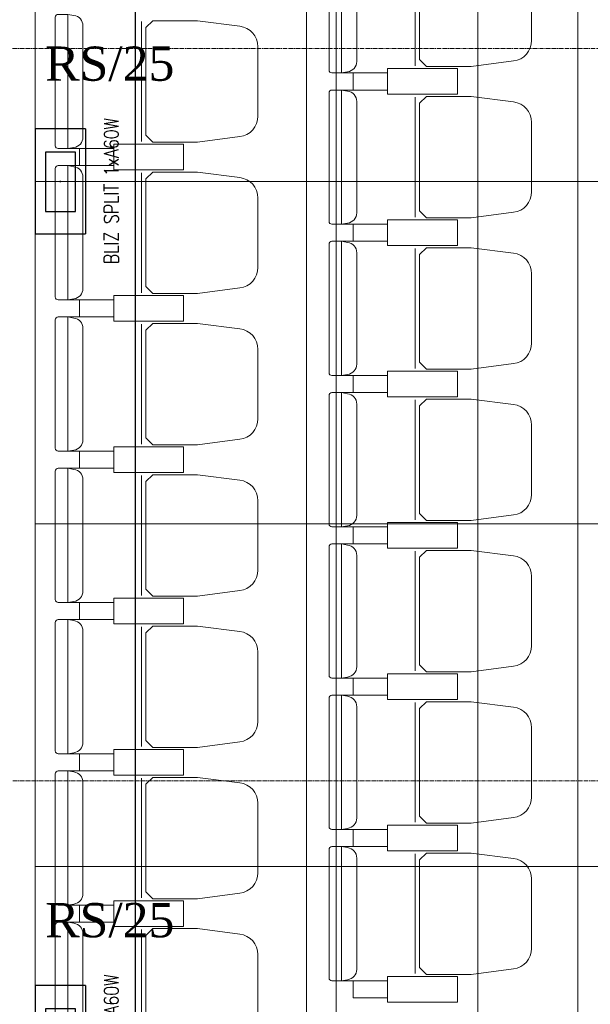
# Model space of a CAD drawing. Header units: centimetres. Extents: x 88729 to 133553, y -16225 to 14174.
# Tile 86 of 231: x 91266 to 91467, y -8408 to -8063. Entities that reach past the tile are written whole.
import ezdxf
from ezdxf.enums import TextEntityAlignment as Align

# ---------------------------------------------------------------- set-up
doc = ezdxf.new("R2010")
doc.units = ezdxf.units.CM
doc.linetypes.add('CENTER2', pattern=[1.125, 0.75, -0.125, 0.125, -0.125])
for name, color, linetype in [('A-OS', 252, 'CENTER2'), ('A-SCIANY', 252, 'Continuous'), ('A-SUFITY', 252, 'Continuous'), ('A-WID', 252, 'Continuous'), ('E_opisy siły', 5, 'Continuous'), ('E_PODKLAD', 7, 'Continuous'), ('E_siła', 5, 'Continuous'), ('R-MET-IWE', 252, 'Continuous')]:
    doc.layers.add(name, color=color, linetype=linetype)
doc.layers.add('E_Istn_pozostaje', color=132, linetype='Continuous', lineweight=25)
doc.styles.add('MM_050', font='romans.shx', dxfattribs={"width": 0.8, "height": 16})
doc.styles.add('old', font='BOOKOS.TTF')
doc.styles.get("Standard").update_dxf_attribs({"font": 'txt.shx'})

# ---------------------------------------------------------------- blocks, each defined once
blk = doc.blocks.new('RLX__5842.P142.7_42W')
at = {"ltscale": 0.1}
for p, q in [((8.8, 18.35), (-8.8, 18.35)), ((-8.8, -18.35), (-8.8, 18.35)), ((8.8, 18.35), (8.8, -18.35)), ((-0.18, 0), (0, 0)), ((0, -0.18), (0, 0.18)), ((0, 0), (0.18, 0)), ((-8.8, -18.35), (8.8, -18.35))]:
    blk.add_line(p, q, dxfattribs=at)
blk.add_lwpolyline([(-5.24, -10.57), (5.24, -10.57), (5.24, 10.21), (-5.24, 10.21)], close=True, dxfattribs=at)
at = {"ltscale": 0.1, "insert": (15.36, -28.96), "char_height": 5, "width": 64.0609, "attachment_point": 1, "rotation": 90, "style": 'MM_050'}
blk.add_mtext('BLIZ SPLIT 1xA60W', dxfattribs=at)
at = {"ltscale": 0.1, "flags": 9}
blk.add_attdef('RLXLUM', (0, 0), '', height=0.1, dxfattribs=at)
blk = doc.blocks.new('E_opis siły')
at = {"layer": 'E_siła', "linetype": 'Continuous', "ltscale": 0.5, "style": 'old', "flags": 4}
blk.add_attdef('OBWÓD', (0, 0), '', height=12, dxfattribs=at)
blk = doc.blocks.new('A$Ce817dbbb')
at = {"color": 252, "lineweight": 9}
for p, q in [((3.3, -18502.52), (3.3, -18544.52)), ((-92.7, -18529.02), (-92.7, -18571.02)), ((-22.5, -18547.02), (-18.4, -18547.02)), ((-22.5, -18553.02), (-18.4, -18553.02)), ((3.3, -18555.52), (3.3, -18597.52)), ((-118.5, -18573.52), (-114.4, -18573.52)), ((-118.5, -18579.52), (-114.4, -18579.52)), ((-92.7, -18582.02), (-92.7, -18624.02)), ((-22.5, -18600.02), (-18.4, -18600.02)), ((-22.5, -18606.02), (-18.4, -18606.02)), ((3.3, -18608.52), (3.3, -18650.52)), ((-118.5, -18626.52), (-114.4, -18626.52)), ((-118.5, -18632.52), (-114.4, -18632.52)), ((-92.7, -18635.02), (-92.7, -18677.02)), ((-22.5, -18653.02), (-18.4, -18653.02)), ((-22.5, -18659.02), (-18.4, -18659.02)), ((3.3, -18661.52), (3.3, -18703.52)), ((-118.5, -18679.52), (-114.4, -18679.52)), ((-118.5, -18685.52), (-114.4, -18685.52)), ((-92.7, -18688.02), (-92.7, -18730.02)), ((-22.5, -18706.02), (-18.4, -18706.02)), ((-22.5, -18712.02), (-18.4, -18712.02)), ((3.3, -18714.52), (3.3, -18756.52)), ((-118.5, -18732.52), (-114.4, -18732.52)), ((-118.5, -18738.52), (-114.4, -18738.52)), ((-92.7, -18741.02), (-92.7, -18783.02)), ((-22.5, -18759.02), (-18.4, -18759.02)), ((-22.5, -18765.02), (-18.4, -18765.02)), ((3.3, -18767.52), (3.3, -18809.52)), ((-118.5, -18785.52), (-114.4, -18785.52)), ((-118.5, -18791.52), (-114.4, -18791.52)), ((-92.7, -18794.02), (-92.7, -18836.02)), ((-22.5, -18812.02), (-18.4, -18812.02)), ((-22.5, -18818.02), (-18.4, -18818.02)), ((3.3, -18820.52), (3.3, -18862.52)), ((-118.5, -18838.52), (-114.4, -18838.52)), ((-118.5, -18844.52), (-114.4, -18844.52)), ((-92.7, -18847.02), (-92.7, -18889.02)), ((-22.5, -18865.02), (-18.4, -18865.02))]:
    blk.add_line(p, q, dxfattribs=at)
for points in [[(-22.5, -18500.02), (-22.5, -18523.52), (-22.5, -18547.02), (-25.9, -18547.02, -0.414214), (-26.9, -18546.02), (-26.9, -18523.52), (-26.9, -18501.02, -0.414214), (-25.9, -18500.02)], [(44.1, -18523.52), (44.1, -18511.37, 0.386311), (37.79, -18504.18), (22.93, -18502.27), (7.25, -18502.27), (4.8, -18504.66), (4.8, -18523.52), (4.8, -18542.37), (7.25, -18544.77), (22.93, -18544.77), (37.79, -18542.85, 0.386311), (44.1, -18535.66)], [(-118.5, -18526.52), (-118.5, -18550.02), (-118.5, -18573.52), (-121.9, -18573.52, -0.414214), (-122.9, -18572.52), (-122.9, -18550.02), (-122.9, -18527.52, -0.414214), (-121.9, -18526.52)], [(-51.9, -18550.02), (-51.9, -18537.87, 0.386311), (-58.21, -18530.68), (-73.07, -18528.77), (-88.75, -18528.77), (-91.2, -18531.16), (-91.2, -18550.02), (-91.2, -18568.87), (-88.75, -18571.27), (-73.07, -18571.27), (-58.21, -18569.35, 0.386311), (-51.9, -18562.16)], [(-22.5, -18553.02), (-22.5, -18576.52), (-22.5, -18600.02), (-25.9, -18600.02, -0.414214), (-26.9, -18599.02), (-26.9, -18576.52), (-26.9, -18554.02, -0.414214), (-25.9, -18553.02)], [(44.1, -18576.52), (44.1, -18564.37, 0.386311), (37.79, -18557.18), (22.93, -18555.27), (7.25, -18555.27), (4.8, -18557.66), (4.8, -18576.52), (4.8, -18595.37), (7.25, -18597.77), (22.93, -18597.77), (37.79, -18595.85, 0.386311), (44.1, -18588.66)], [(-118.5, -18579.52), (-118.5, -18603.02), (-118.5, -18626.52), (-121.9, -18626.52, -0.414214), (-122.9, -18625.52), (-122.9, -18603.02), (-122.9, -18580.52, -0.414214), (-121.9, -18579.52)], [(-51.9, -18603.02), (-51.9, -18590.87, 0.386311), (-58.21, -18583.68), (-73.07, -18581.77), (-88.75, -18581.77), (-91.2, -18584.16), (-91.2, -18603.02), (-91.2, -18621.87), (-88.75, -18624.27), (-73.07, -18624.27), (-58.21, -18622.35, 0.386311), (-51.9, -18615.16)], [(-22.5, -18606.02), (-22.5, -18629.52), (-22.5, -18653.02), (-25.9, -18653.02, -0.414214), (-26.9, -18652.02), (-26.9, -18629.52), (-26.9, -18607.02, -0.414214), (-25.9, -18606.02)], [(44.1, -18629.52), (44.1, -18617.37, 0.386311), (37.79, -18610.18), (22.93, -18608.27), (7.25, -18608.27), (4.8, -18610.66), (4.8, -18629.52), (4.8, -18648.37), (7.25, -18650.77), (22.93, -18650.77), (37.79, -18648.85, 0.386311), (44.1, -18641.66)], [(-118.5, -18632.52), (-118.5, -18656.02), (-118.5, -18679.52), (-121.9, -18679.52, -0.414214), (-122.9, -18678.52), (-122.9, -18656.02), (-122.9, -18633.52, -0.414214), (-121.9, -18632.52)], [(-51.9, -18656.02), (-51.9, -18643.87, 0.386311), (-58.21, -18636.68), (-73.07, -18634.77), (-88.75, -18634.77), (-91.2, -18637.16), (-91.2, -18656.02), (-91.2, -18674.87), (-88.75, -18677.27), (-73.07, -18677.27), (-58.21, -18675.35, 0.386311), (-51.9, -18668.16)], [(-22.5, -18659.02), (-22.5, -18682.52), (-22.5, -18706.02), (-25.9, -18706.02, -0.414214), (-26.9, -18705.02), (-26.9, -18682.52), (-26.9, -18660.02, -0.414214), (-25.9, -18659.02)], [(44.1, -18682.52), (44.1, -18670.37, 0.386311), (37.79, -18663.18), (22.93, -18661.27), (7.25, -18661.27), (4.8, -18663.66), (4.8, -18682.52), (4.8, -18701.37), (7.25, -18703.77), (22.93, -18703.77), (37.79, -18701.85, 0.386311), (44.1, -18694.66)], [(-118.5, -18685.52), (-118.5, -18709.02), (-118.5, -18732.52), (-121.9, -18732.52, -0.414214), (-122.9, -18731.52), (-122.9, -18709.02), (-122.9, -18686.52, -0.414214), (-121.9, -18685.52)], [(-51.9, -18709.02), (-51.9, -18696.87, 0.386311), (-58.21, -18689.68), (-73.07, -18687.77), (-88.75, -18687.77), (-91.2, -18690.16), (-91.2, -18709.02), (-91.2, -18727.87), (-88.75, -18730.27), (-73.07, -18730.27), (-58.21, -18728.35, 0.386311), (-51.9, -18721.16)], [(-22.5, -18712.02), (-22.5, -18735.52), (-22.5, -18759.02), (-25.9, -18759.02, -0.414214), (-26.9, -18758.02), (-26.9, -18735.52), (-26.9, -18713.02, -0.414214), (-25.9, -18712.02)], [(44.1, -18735.52), (44.1, -18723.37, 0.386311), (37.79, -18716.18), (22.93, -18714.27), (7.25, -18714.27), (4.8, -18716.66), (4.8, -18735.52), (4.8, -18754.37), (7.25, -18756.77), (22.93, -18756.77), (37.79, -18754.85, 0.386311), (44.1, -18747.66)], [(-118.5, -18738.52), (-118.5, -18762.02), (-118.5, -18785.52), (-121.9, -18785.52, -0.414214), (-122.9, -18784.52), (-122.9, -18762.02), (-122.9, -18739.52, -0.414214), (-121.9, -18738.52)], [(-51.9, -18762.02), (-51.9, -18749.87, 0.386311), (-58.21, -18742.68), (-73.07, -18740.77), (-88.75, -18740.77), (-91.2, -18743.16), (-91.2, -18762.02), (-91.2, -18780.87), (-88.75, -18783.27), (-73.07, -18783.27), (-58.21, -18781.35, 0.386311), (-51.9, -18774.16)], [(-22.5, -18765.02), (-22.5, -18788.52), (-22.5, -18812.02), (-25.9, -18812.02, -0.414214), (-26.9, -18811.02), (-26.9, -18788.52), (-26.9, -18766.02, -0.414214), (-25.9, -18765.02)], [(44.1, -18788.52), (44.1, -18776.37, 0.386311), (37.79, -18769.18), (22.93, -18767.27), (7.25, -18767.27), (4.8, -18769.66), (4.8, -18788.52), (4.8, -18807.37), (7.25, -18809.77), (22.93, -18809.77), (37.79, -18807.85, 0.386311), (44.1, -18800.66)], [(-118.5, -18791.52), (-118.5, -18815.02), (-118.5, -18838.52), (-121.9, -18838.52, -0.414214), (-122.9, -18837.52), (-122.9, -18815.02), (-122.9, -18792.52, -0.414214), (-121.9, -18791.52)], [(-51.9, -18815.02), (-51.9, -18802.87, 0.386311), (-58.21, -18795.68), (-73.07, -18793.77), (-88.75, -18793.77), (-91.2, -18796.16), (-91.2, -18815.02), (-91.2, -18833.87), (-88.75, -18836.27), (-73.07, -18836.27), (-58.21, -18834.35, 0.386311), (-51.9, -18827.16)], [(-22.5, -18818.02), (-22.5, -18841.52), (-22.5, -18865.02), (-25.9, -18865.02, -0.414214), (-26.9, -18864.02), (-26.9, -18841.52), (-26.9, -18819.02, -0.414214), (-25.9, -18818.02)], [(44.1, -18841.52), (44.1, -18829.37, 0.386311), (37.79, -18822.18), (22.93, -18820.27), (7.25, -18820.27), (4.8, -18822.66), (4.8, -18841.52), (4.8, -18860.37), (7.25, -18862.77), (22.93, -18862.77), (37.79, -18860.85, 0.386311), (44.1, -18853.66)], [(-118.5, -18844.52), (-118.5, -18868.02), (-118.5, -18891.52), (-121.9, -18891.52, -0.414214), (-122.9, -18890.52), (-122.9, -18868.02), (-122.9, -18845.52, -0.414214), (-121.9, -18844.52)], [(-51.9, -18868.02), (-51.9, -18855.87, 0.386311), (-58.21, -18848.68), (-73.07, -18846.77), (-88.75, -18846.77), (-91.2, -18849.16), (-91.2, -18868.02), (-91.2, -18886.87), (-88.75, -18889.27), (-73.07, -18889.27), (-58.21, -18887.35, 0.386311), (-51.9, -18880.16)]]:
    blk.add_lwpolyline(points, format="xyb", close=True, dxfattribs=at)
for points in [[(-22.5, -18500.02), (-20.4, -18500.39, -0.377955), (-17.2, -18504.02), (-17.2, -18523.52), (-17.2, -18543.02, -0.377955), (-20.4, -18546.65), (-22.5, -18547.02)], [(-118.5, -18526.52), (-116.4, -18526.89, -0.377955), (-113.2, -18530.52), (-113.2, -18550.02), (-113.2, -18569.52, -0.377955), (-116.4, -18573.15), (-118.5, -18573.52)], [(-22.5, -18553.02), (-20.4, -18553.39, -0.377955), (-17.2, -18557.02), (-17.2, -18576.52), (-17.2, -18596.02, -0.377955), (-20.4, -18599.65), (-22.5, -18600.02)], [(-118.5, -18579.52), (-116.4, -18579.89, -0.377955), (-113.2, -18583.52), (-113.2, -18603.02), (-113.2, -18622.52, -0.377955), (-116.4, -18626.15), (-118.5, -18626.52)], [(-22.5, -18606.02), (-20.4, -18606.39, -0.377955), (-17.2, -18610.02), (-17.2, -18629.52), (-17.2, -18649.02, -0.377955), (-20.4, -18652.65), (-22.5, -18653.02)], [(-118.5, -18632.52), (-116.4, -18632.89, -0.377955), (-113.2, -18636.52), (-113.2, -18656.02), (-113.2, -18675.52, -0.377955), (-116.4, -18679.15), (-118.5, -18679.52)], [(-22.5, -18659.02), (-20.4, -18659.39, -0.377955), (-17.2, -18663.02), (-17.2, -18682.52), (-17.2, -18702.02, -0.377955), (-20.4, -18705.65), (-22.5, -18706.02)], [(-118.5, -18685.52), (-116.4, -18685.89, -0.377955), (-113.2, -18689.52), (-113.2, -18709.02), (-113.2, -18728.52, -0.377955), (-116.4, -18732.15), (-118.5, -18732.52)], [(-22.5, -18712.02), (-20.4, -18712.39, -0.377955), (-17.2, -18716.02), (-17.2, -18735.52), (-17.2, -18755.02, -0.377955), (-20.4, -18758.65), (-22.5, -18759.02)], [(-118.5, -18738.52), (-116.4, -18738.89, -0.377955), (-113.2, -18742.52), (-113.2, -18762.02), (-113.2, -18781.52, -0.377955), (-116.4, -18785.15), (-118.5, -18785.52)], [(-22.5, -18765.02), (-20.4, -18765.39, -0.377955), (-17.2, -18769.02), (-17.2, -18788.52), (-17.2, -18808.02, -0.377955), (-20.4, -18811.65), (-22.5, -18812.02)], [(-118.5, -18791.52), (-116.4, -18791.89, -0.377955), (-113.2, -18795.52), (-113.2, -18815.02), (-113.2, -18834.52, -0.377955), (-116.4, -18838.15), (-118.5, -18838.52)], [(-22.5, -18818.02), (-20.4, -18818.39, -0.377955), (-17.2, -18822.02), (-17.2, -18841.52), (-17.2, -18861.02, -0.377955), (-20.4, -18864.65), (-22.5, -18865.02)], [(-118.5, -18844.52), (-116.4, -18844.89, -0.377955), (-113.2, -18848.52), (-113.2, -18868.02), (-113.2, -18887.52, -0.377955), (-116.4, -18891.15), (-118.5, -18891.52)]]:
    blk.add_lwpolyline(points, format="xyb", dxfattribs=at)
for points in [[(-6.4, -18550.02), (-6.4, -18553.02), (-18.4, -18553.02), (-18.4, -18547.02), (-6.4, -18547.02), (-6.4, -18550.02)], [(-6.4, -18550.02), (-6.4, -18547.02), (-18.4, -18547.02), (-18.4, -18553.02), (-6.4, -18553.02), (-6.4, -18550.02)], [(-102.4, -18576.52), (-102.4, -18573.52), (-114.4, -18573.52), (-114.4, -18579.52), (-102.4, -18579.52), (-102.4, -18576.52)], [(-102.4, -18576.52), (-102.4, -18579.52), (-114.4, -18579.52), (-114.4, -18573.52), (-102.4, -18573.52), (-102.4, -18576.52)], [(-6.4, -18603.02), (-6.4, -18600.02), (-18.4, -18600.02), (-18.4, -18606.02), (-6.4, -18606.02), (-6.4, -18603.02)], [(-6.4, -18603.02), (-6.4, -18606.02), (-18.4, -18606.02), (-18.4, -18600.02), (-6.4, -18600.02), (-6.4, -18603.02)], [(-102.4, -18629.52), (-102.4, -18626.52), (-114.4, -18626.52), (-114.4, -18632.52), (-102.4, -18632.52), (-102.4, -18629.52)], [(-102.4, -18629.52), (-102.4, -18632.52), (-114.4, -18632.52), (-114.4, -18626.52), (-102.4, -18626.52), (-102.4, -18629.52)], [(-6.4, -18656.02), (-6.4, -18653.02), (-18.4, -18653.02), (-18.4, -18659.02), (-6.4, -18659.02), (-6.4, -18656.02)], [(-6.4, -18656.02), (-6.4, -18659.02), (-18.4, -18659.02), (-18.4, -18653.02), (-6.4, -18653.02), (-6.4, -18656.02)], [(-102.4, -18682.52), (-102.4, -18679.52), (-114.4, -18679.52), (-114.4, -18685.52), (-102.4, -18685.52), (-102.4, -18682.52)], [(-102.4, -18682.52), (-102.4, -18685.52), (-114.4, -18685.52), (-114.4, -18679.52), (-102.4, -18679.52), (-102.4, -18682.52)], [(-6.4, -18709.02), (-6.4, -18706.02), (-18.4, -18706.02), (-18.4, -18712.02), (-6.4, -18712.02), (-6.4, -18709.02)], [(-6.4, -18709.02), (-6.4, -18712.02), (-18.4, -18712.02), (-18.4, -18706.02), (-6.4, -18706.02), (-6.4, -18709.02)], [(-102.4, -18735.52), (-102.4, -18732.52), (-114.4, -18732.52), (-114.4, -18738.52), (-102.4, -18738.52), (-102.4, -18735.52)], [(-102.4, -18735.52), (-102.4, -18738.52), (-114.4, -18738.52), (-114.4, -18732.52), (-102.4, -18732.52), (-102.4, -18735.52)], [(-6.4, -18762.02), (-6.4, -18759.02), (-18.4, -18759.02), (-18.4, -18765.02), (-6.4, -18765.02), (-6.4, -18762.02)], [(-6.4, -18762.02), (-6.4, -18765.02), (-18.4, -18765.02), (-18.4, -18759.02), (-6.4, -18759.02), (-6.4, -18762.02)], [(-102.4, -18788.52), (-102.4, -18791.52), (-114.4, -18791.52), (-114.4, -18785.52), (-102.4, -18785.52), (-102.4, -18788.52)], [(-102.4, -18788.52), (-102.4, -18785.52), (-114.4, -18785.52), (-114.4, -18791.52), (-102.4, -18791.52), (-102.4, -18788.52)], [(-6.4, -18815.02), (-6.4, -18818.02), (-18.4, -18818.02), (-18.4, -18812.02), (-6.4, -18812.02), (-6.4, -18815.02)], [(-6.4, -18815.02), (-6.4, -18812.02), (-18.4, -18812.02), (-18.4, -18818.02), (-6.4, -18818.02), (-6.4, -18815.02)], [(-102.4, -18841.52), (-102.4, -18838.52), (-114.4, -18838.52), (-114.4, -18844.52), (-102.4, -18844.52), (-102.4, -18841.52)], [(-102.4, -18841.52), (-102.4, -18844.52), (-114.4, -18844.52), (-114.4, -18838.52), (-102.4, -18838.52), (-102.4, -18841.52)], [(-6.4, -18868.02), (-6.4, -18871.02), (-18.4, -18871.02), (-18.4, -18865.02), (-6.4, -18865.02), (-6.4, -18868.02)]]:
    blk.add_lwpolyline(points, dxfattribs=at)
for points in [[(5.85, -18545.52), (18.1, -18545.52), (18.1, -18554.52), (-6.4, -18554.52), (-6.4, -18545.52)], [(5.85, -18554.52), (18.1, -18554.52), (18.1, -18545.52), (-6.4, -18545.52), (-6.4, -18554.52)], [(-90.15, -18581.02), (-77.9, -18581.02), (-77.9, -18572.02), (-102.4, -18572.02), (-102.4, -18581.02)], [(-90.15, -18572.02), (-77.9, -18572.02), (-77.9, -18581.02), (-102.4, -18581.02), (-102.4, -18572.02)], [(5.85, -18607.52), (18.1, -18607.52), (18.1, -18598.52), (-6.4, -18598.52), (-6.4, -18607.52)], [(5.85, -18598.52), (18.1, -18598.52), (18.1, -18607.52), (-6.4, -18607.52), (-6.4, -18598.52)], [(-90.15, -18634.02), (-77.9, -18634.02), (-77.9, -18625.02), (-102.4, -18625.02), (-102.4, -18634.02)], [(-90.15, -18625.02), (-77.9, -18625.02), (-77.9, -18634.02), (-102.4, -18634.02), (-102.4, -18625.02)], [(5.85, -18660.52), (18.1, -18660.52), (18.1, -18651.52), (-6.4, -18651.52), (-6.4, -18660.52)], [(5.85, -18651.52), (18.1, -18651.52), (18.1, -18660.52), (-6.4, -18660.52), (-6.4, -18651.52)], [(-90.15, -18687.02), (-77.9, -18687.02), (-77.9, -18678.02), (-102.4, -18678.02), (-102.4, -18687.02)], [(-90.15, -18678.02), (-77.9, -18678.02), (-77.9, -18687.02), (-102.4, -18687.02), (-102.4, -18678.02)], [(5.85, -18713.52), (18.1, -18713.52), (18.1, -18704.52), (-6.4, -18704.52), (-6.4, -18713.52)], [(5.85, -18704.52), (18.1, -18704.52), (18.1, -18713.52), (-6.4, -18713.52), (-6.4, -18704.52)], [(-90.15, -18740.02), (-77.9, -18740.02), (-77.9, -18731.02), (-102.4, -18731.02), (-102.4, -18740.02)], [(-90.15, -18731.02), (-77.9, -18731.02), (-77.9, -18740.02), (-102.4, -18740.02), (-102.4, -18731.02)], [(5.85, -18766.52), (18.1, -18766.52), (18.1, -18757.52), (-6.4, -18757.52), (-6.4, -18766.52)], [(5.85, -18757.52), (18.1, -18757.52), (18.1, -18766.52), (-6.4, -18766.52), (-6.4, -18757.52)], [(-90.15, -18784.02), (-77.9, -18784.02), (-77.9, -18793.02), (-102.4, -18793.02), (-102.4, -18784.02)], [(-90.15, -18793.02), (-77.9, -18793.02), (-77.9, -18784.02), (-102.4, -18784.02), (-102.4, -18793.02)], [(5.85, -18810.52), (18.1, -18810.52), (18.1, -18819.52), (-6.4, -18819.52), (-6.4, -18810.52)], [(5.85, -18819.52), (18.1, -18819.52), (18.1, -18810.52), (-6.4, -18810.52), (-6.4, -18819.52)], [(-90.15, -18846.02), (-77.9, -18846.02), (-77.9, -18837.02), (-102.4, -18837.02), (-102.4, -18846.02)], [(-90.15, -18837.02), (-77.9, -18837.02), (-77.9, -18846.02), (-102.4, -18846.02), (-102.4, -18837.02)], [(5.85, -18863.52), (18.1, -18863.52), (18.1, -18872.52), (-6.4, -18872.52), (-6.4, -18863.52)]]:
    blk.add_lwpolyline(points, close=True, dxfattribs=at)
at = {"layer": 'A-OS', "color": 252, "lineweight": 9, "ltscale": 2}
for p, q in [((-153.4, -18538.52), (3323.95, -18538.52)), ((-2608.23, -18795.02), (3323.95, -18795.02))]:
    blk.add_line(p, q, dxfattribs=at)
at = {"layer": 'A-SCIANY', "color": 252, "lineweight": 9, "ltscale": 3}
blk.add_line((-129.9, -19011.02), (-129.9, -17554.02), dxfattribs=at)
at = {"layer": 'A-SUFITY', "ltscale": 0.1}
blk.add_line((-94.78, -19011.02), (-94.78, -17554.02), dxfattribs=at)
at = {"layer": 'A-SUFITY', "lineweight": 0, "ltscale": 0.1}
for p, q in [((-34.78, -19011.02), (-34.78, -17554.02)), ((25.22, -19016.02), (25.22, -17554.02)), ((60.34, -19016.02), (60.34, -17554.02)), ((-129.9, -18585.02), (317.1, -18585.02)), ((-129.9, -18705.02), (339.15, -18705.02)), ((-129.9, -18825.02), (397.91, -18825.02))]:
    blk.add_line(p, q, dxfattribs=at)
at = {"layer": 'A-WID', "color": 252, "lineweight": 9}
blk.add_line((-24.4, -19011.02), (-24.4, -17554.02), dxfattribs=at)
at = {"layer": 'R-MET-IWE', "color": 252, "lineweight": 9, "width": 0.75}
for tag, rotation, p in [('0-', 90, (-1139.05, -4143.61)), ('0-', 90, (-1113.05, -4143.61)), ('0-', 90, (-1087.05, -4143.61)), ('2-', 90, (-796.05, -4143.61)), ('2-', 90, (-505.05, -4143.61)), ('0-', 90, (-480.05, -4143.61)), ('0-', 90, (-456.05, -4143.61)), ('2-', 90, (-166.05, -4143.61)), ('2-', 90, (-625.66, -4833.61)), ('2-', 90, (-599.66, -4833.61)), ('2-', 90, (-573.66, -4833.61)), ('0-', 180, (-2169.64, -4848.47)), ('0-', 180, (-2169.64, -4873.47)), ('0-', 180, (-2169.64, -4899.47)), ('-2', 90, (-1661.47, -4961.65)), ('-2', 90, (-1636.47, -4961.65)), ('0-', 270, (-1489.78, -4968.06)), ('0-', 270, (-1464.78, -4968.06)), ('0-', 270, (-1439.78, -4968.06)), ('0-', 270, (-1364.78, -4968.06)), ('0-', 270, (-1339.78, -4968.06)), ('0-', 270, (-1314.78, -4968.06)), ('0-', 270, (328.22, -4968.06)), ('0-', 270, (354.22, -4968.06)), ('0-', 270, (1256.22, -4968.06)), ('0-', 270, (1282.22, -4968.06)), ('0-', 90, (-513.05, -5496.61)), ('0-', 90, (-487.05, -5496.61)), ('K.S.-', 90, (-487.05, -5766.11)), ('0-', 90, (-513.05, -5766.11)), ('1-', 90, (-539.05, -6114.61)), ('0-', 90, (-513.05, -6114.61)), ('0-', 90, (-487.05, -6114.61)), ('0-', 90, (301.95, -6545.61)), ('0-', 90, (327.95, -6545.61)), ('0-', 90, (353.95, -6545.61)), ('0-', 90, (416.11, -6545.61)), ('0-', 90, (1255.95, -6545.61)), ('0-', 90, (1281.95, -6545.61)), ('1-', 90, (2382.95, -6845.61)), ('1-', 90, (2408.95, -6845.61)), ('1-', 90, (2434.95, -6845.61)), ('1-', 90, (2827.95, -6845.61)), ('1-', 90, (2853.95, -6845.61)), ('1-', 90, (2879.95, -6845.61)), ('<-2', 90, (-910.64, -10482.41)), ('2->', 90, (-718.15, -10854.38)), ('2->', 90, (-692.15, -10854.38)), ('2->', 90, (-744.15, -10870.8)), ('-0', 90, (-186.09, -12450.12)), ('1-', 90, (2264.47, -12866.38)), ('1-', 90, (2290.47, -12866.38)), ('1-', 90, (2316.47, -12866.38)), ('1-', 90, (2709.47, -12866.38)), ('1-', 90, (2735.47, -12866.38)), ('1-', 90, (2761.47, -12866.38)), ('<-KL', 90, (-700.01, -16780.91)), ('-0', 90, (-179.94, -18957.53)), ('0->', 90, (-1257.53, -23179.05)), ('0->', 90, (-1231.53, -23179.05)), ('0->', 90, (-1205.53, -23179.05)), ('0->', 90, (-600.53, -23179.05)), ('0->', 90, (-574.53, -23179.05)), ('0->', 90, (-1692.53, -24074.05)), ('0->', 90, (-1666.53, -24074.05)), ('0->', 90, (-1640.53, -24074.05)), ('0->', 90, (-1486.53, -24074.05)), ('0->', 90, (-1460.53, -24074.05)), ('0->', 90, (-1434.53, -24074.05)), ('<-0', 90, (-499.82, -24383.56)), ('<-0', 90, (-298.11, -24383.56)), ('<-0', 180, (-587.12, -25088.86)), ('<-0', 270, (-496.63, -25202.68)), ('<-0', 180, (-1353.25, -25419.36)), ('<-0', 180, (-1187.25, -25444.1)), ('<-0', 90, (-179.61, -25454.22)), ('<-0', 90, (-69.59, -26375.36)), ('<-0', 90, (-43.59, -26375.36))]:
    blk.add_attdef(tag, text='', height=17, rotation=rotation, dxfattribs=at).set_placement(p, align=Align.MIDDLE)
for tag, p in [('2-', (1424.81, -4179.2)), ('2-', (1424.81, -4205.2)), ('K.S.-', (-76.89, -4264.2)), ('KL-', (-613.13, -4292.18)), ('1-', (-613.13, -4312.18)), ('1-', (-613.13, -4332.18)), ('K.S.-', (1414.13, -4333.66)), ('0-', (-70.19, -4341.2)), ('0-', (469.81, -4341.2)), ('1-', (-613.13, -4352.18)), ('0-', (1424.81, -4361.2)), ('0-', (-70.19, -4367.2)), ('1-', (469.81, -4367.2)), ('0-', (1099.81, -4368.2)), ('2-', (1424.81, -4387.2)), ('1-', (-70.19, -4393.2)), ('1-', (469.81, -4393.2)), ('1-', (1099.81, -4394.2)), ('2-', (1424.81, -4413.2)), ('2-', (-70.19, -4419.2)), ('2-', (1099.81, -4420.2)), ('K.S.-', (-76.89, -4445.2)), ('2-', (469.81, -4444.2)), ('2-', (1099.81, -4446.2)), ('2-', (469.81, -4470.2)), ('2-', (-825.19, -4496.2)), ('2-', (-825.19, -4522.2)), ('2-', (-70.19, -4574.2)), ('2-', (-70.19, -4600.2)), ('K.S.-', (1089.13, -4600.66)), ('2-', (1099.81, -4653.2)), ('2-', (-70.19, -4669.2)), ('2-', (1099.81, -4679.2)), ('-1', (1806.78, -4690.78)), ('1-', (-70.19, -4695.2)), ('2-', (1099.81, -4705.2)), ('-1', (1806.78, -4716.3)), ('K.S.-', (-73.2, -4721.2)), ('-1', (1806.78, -4743.07)), ('FR-', (-70.19, -4747.2)), ('0-', (-1066.19, -6382.7)), ('0-', (-1066.19, -6408.7)), ('2-', (1729.81, -6586.2)), ('2-', (1729.81, -6612.2)), ('2-', (1729.81, -6638.2)), ('2-', (1729.81, -6664.2)), ('K.S.-', (469.81, -6788.2)), ('1-', (-962.19, -6915.2)), ('1-', (-460.19, -6923.2)), ('1-', (469.81, -6923.2)), ('2-', (1729.81, -6923.2)), ('1-', (-460.19, -6949.2)), ('1-', (469.81, -6949.2)), ('2-', (1729.81, -6949.2)), ('K.S.-', (2901.81, -6960.2)), ('2-', (1729.81, -6975.2)), ('2-', (1729.81, -7001.2)), ('2-', (-460.19, -7026.2)), ('0-', (469.81, -7026.2)), ('2-', (-460.19, -7052.2)), ('0-', (469.81, -7052.2)), ('2-', (-460.19, -7078.2)), ('2-', (469.81, -7078.2)), ('1-', (2901.81, -7088.2)), ('2-', (469.81, -7104.2)), ('1-', (2901.81, -7114.2)), ('0-', (1729.81, -7131.2)), ('2-', (-460.19, -7141.2)), ('0-', (1729.81, -7157.2)), ('2-', (-460.19, -7167.2)), ('2-', (469.81, -7181.2)), ('2-', (1729.81, -7183.2)), ('0-', (-460.19, -7193.2)), ('2-', (469.81, -7207.2)), ('2-', (1729.81, -7209.2)), ('K.S.-', (-470.87, -7217.66)), ('2-', (469.81, -7233.2)), ('2-', (1729.81, -7235.2)), ('1-', (-460.19, -7245.2)), ('2-', (469.81, -7259.2)), ('2-', (1729.81, -7261.2)), ('2-', (1729.81, -7287.2)), ('2-', (-460.19, -7297.2)), ('2->', (-943.67, -10542.97)), ('-1', (1688.29, -10711.55)), ('-1', (1688.29, -10737.55)), ('-1', (1688.29, -10763.55)), ('<-2', (1685.55, -12605.39)), ('2->', (1611.33, -12636.47)), ('2->', (1611.33, -12658.97)), ('2->', (1590.77, -12684.97)), ('K.S.-', (2783.33, -12980.97)), ('2->', (-578.67, -13046.97)), ('2->', (-578.67, -13072.97)), ('<-2', (-476.88, -13105.94)), ('1-', (2783.33, -13108.97)), ('1-', (2783.33, -13134.97)), ('<-1', (-610.79, -16857.83)), ('<-1', (-610.79, -16877.83)), ('<-1', (1688.29, -17218.96)), ('<-1', (1688.29, -17244.96)), ('<-1', (1688.29, -17270.96)), ('<-1', (-478.91, -18553.43)), ('<-0', (-2287.98, -23879.57)), ('<-0', (-2287.98, -23905.57)), ('<-0', (-2287.98, -23931.57)), ('<-0', (-343.08, -24738.18)), ('<-0', (-478.91, -25059.68))]:
    blk.add_attdef(tag, text='', height=17, dxfattribs=at).set_placement(p, align=Align.MIDDLE)

msp = doc.modelspace()

# ---------------------------------------------------------------- block references
at = {"layer": 'E_Istn_pozostaje', "rotation": 0.0002320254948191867}
for p in [(91280.78, -8119.63), (91280.78, -8419.63)]:
    msp.add_blockref('RLX__5842.P142.7_42W', p, dxfattribs=at)
at = {"layer": 'E_opisy siły', "color": 252, "linetype": 'Continuous'}
ref = msp.add_blockref('E_opis siły', (91335.82, -8084.39, -1150), dxfattribs=dict(at, xscale=-1))
ref.add_attrib('OBWÓD', 'RS/25', (91275.4, -8084.39, -1150), dxfattribs={"color": 3, "linetype": 'Continuous', "ltscale": 0.5, "height": 12, "style": 'old'})
ref = msp.add_blockref('E_opis siły', (91335.82, -8384.39, -1150), dxfattribs=dict(at, xscale=-1))
ref.add_attrib('OBWÓD', 'RS/25', (91275.4, -8384.39, -1150), dxfattribs={"color": 3, "linetype": 'Continuous', "ltscale": 0.5, "height": 12, "style": 'old'})
at = {"layer": 'E_PODKLAD'}
msp.add_blockref('A$Ce817dbbb', (91401.87, 10465.39), dxfattribs=at)

doc.saveas('drawing.dxf')
